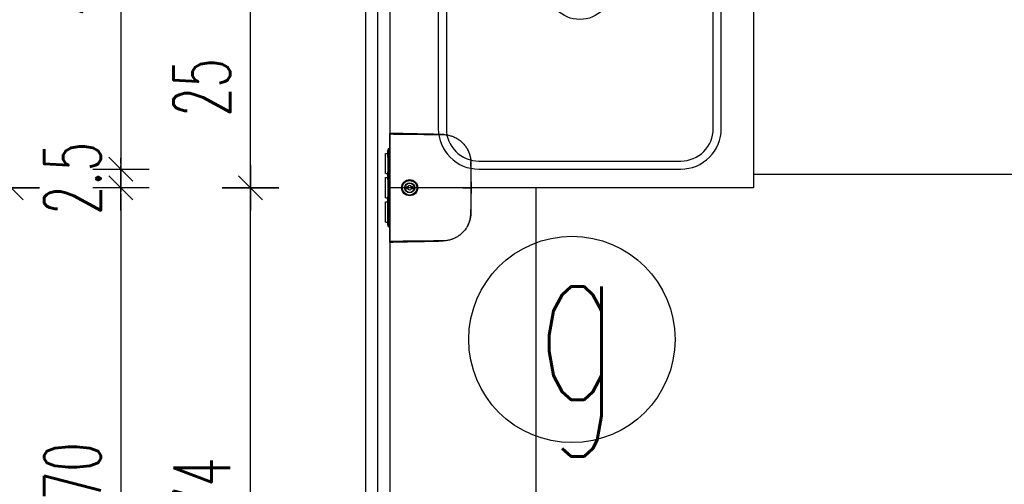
# Model space of a CAD drawing. Header units: centimetres. Extents: x -15121 to 30567, y -60641 to 0.
# Tile 228 of 256: x 10442 to 10564, y -24771 to -24714. Entities that reach past the tile are written whole.
import ezdxf

# ---------------------------------------------------------------- set-up
doc = ezdxf.new("R2010")
doc.units = ezdxf.units.CM
doc.header["$LTSCALE"] = 60
for name, color, linetype in [('AIKA oznaczenia widoków', 30, 'Continuous'), ('AIKA podłoga wc pod meble', 8, 'Continuous'), ('AIKA sanitariaty', 7, 'Continuous'), ('AIKA TYNK', 5, 'Continuous'), ('AIKA widoki wymiarowanie', 7, 'Continuous'), ('AIKA widokowe', 7, 'Continuous'), ('AIKA wymiarowanie gnaizdka rzut lobby', 7, 'Continuous'), ('AIKA ŚCIANA', 8, 'Continuous')]:
    doc.layers.add(name, color=color, linetype=linetype)
doc.layers.add('opisy', color=1, linetype='Continuous', lineweight=15)
doc.styles.add('RomanS', font='romans.shx')
doc.styles.add('wymiar', font='txt.shx', dxfattribs={"width": 0.6})
doc.dimstyles.new('Dwudziestka', dxfattribs={"dimtxt": 7, "dimasz": 0.7, "dimexe": 5, "dimexo": 0, "dimgap": 2.5, "dimtad": 1, "dimtoh": 1, "dimdec": 3, "dimrnd": 0.5, "dimdsep": 46, "dimtxsty": 'wymiar', "dimblk": 'znacznik', "dimcen": 0, "dimdle": 5, "dimse1": 1, "dimse2": 1, "dimclrd": 256, "dimclre": 256, "dimclrt": 256, "dimadec": 0, "dimazin": 0, "dimtfac": 0.4, "dimtdec": 3, "dimtix": 1, "dimtofl": 0, "dimtmove": 2, "dimatfit": 3, "dimldrblk": 'znacznik', "dimfxl": 1, "dimtolj": 1, "dimarcsym": 0})

# ---------------------------------------------------------------- blocks, each defined once
blk = doc.blocks.new('SL umywalka 45')
at = {"layer": 'AIKA sanitariaty'}
for points in [[(-17.5, -17.5), (17.5, -17.5, 0.414214), (22.5, -12.5), (22.5, 12.5, 0.414214), (17.5, 17.5), (-17.5, 17.5, 0.414214), (-22.5, 12.5), (-22.5, -12.5, 0.414214)], [(-17.5, -16.5), (17.5, -16.5, 0.414214), (21.5, -12.5), (21.5, 12.5, 0.414214), (17.5, 16.5), (-17.5, 16.5, 0.414214), (-21.5, 12.5), (-21.5, -12.5, 0.414214)]]:
    blk.add_lwpolyline(points, format="xyb", close=True, dxfattribs=at)
blk.add_circle((0, 0), 4, dxfattribs=at)
blk = doc.blocks.new('SL dozownik góra')
at = {"layer": 'AIKA widokowe'}
for p, q in [((-9.48, -0.03), (-9.48, 0.01)), ((-9.38, -0.03), (-9.38, 0.01)), ((-9.26, 0.01), (-9.37, 0.01)), ((-9.28, 0.21), (-8.58, 0.21)), ((-8.58, 0.11), (-9.28, 0.11)), ((-9.15, 0.11), (-9.15, -0.03)), ((-8.88, 0.45), (-8.88, 0.51)), ((-8.88, 0.51), (-6.38, 0.51)), ((-8.88, 0.45), (-8.88, 0.24)), ((-8.88, 0.21), (-8.88, 0.24)), ((-8.83, -0.03), (-8.83, 0.11)), ((-8.58, 0.21), (-8.48, 0.21)), ((-8.48, 0.11), (-8.58, 0.11)), ((-8.48, 0.21), (-8.38, 0.21)), ((-8.48, 0.11), (-8.48, 0.21)), ((-8.38, 0.11), (-8.48, 0.11)), ((-8.38, 0.21), (-6.58, 0.21)), ((-8.38, 0.11), (-6.58, 0.11)), ((-6.63, 0.11), (-6.63, -0.04)), ((-6.63, 0.11), (-6.63, 0.11)), ((-6.58, 0.21), (-6.48, 0.21)), ((-6.48, 0.11), (-6.58, 0.11)), ((-6.48, 0.21), (-6.38, 0.21)), ((-6.48, 0.21), (-6.48, 0.11)), ((-6.38, 0.11), (-6.48, 0.11)), ((-6.38, 0.51), (-6.38, 0.45)), ((-6.38, 0.45), (-6.38, 0.24)), ((-6.38, 0.24), (-6.38, 0.21)), ((-6.38, 0.21), (-5.75, 0.21)), ((-5.75, 0.11), (-6.38, 0.11)), ((-6.13, 0.11), (-6.13, 0.1)), ((-6.13, 0.11), (-6.13, 0.11)), ((-6.13, 0.1), (-5.72, 0.1)), ((-5.88, 0.45), (-5.88, 0.51)), ((-5.88, 0.51), (-3.38, 0.51)), ((-5.88, 0.45), (-5.88, 0.24)), ((-5.88, 0.21), (-5.88, 0.24)), ((-3.63, 0.21), (-5.75, 0.21)), ((-5.68, 0.08), (-5.57, -0.03)), ((-5.43, -0.03), (-5.61, 0.15)), ((-4.71, 0.11), (-5.57, 0.11)), ((-5.56, 0.1), (-4.93, 0.1)), ((-4.93, 0.1), (-4.93, 0.11)), ((-4.93, 0.11), (-4.93, 0.11)), ((-4.66, 0.16), (-4.85, -0.03)), ((-3.63, 0.11), (-4.31, 0.11)), ((-3.13, 0.1), (-4.3, 0.1)), ((-3.63, 0.21), (-3.43, 0.21)), ((-3.43, 0.11), (-3.63, 0.11)), ((-3.43, 0.21), (-3.23, 0.21)), ((-3.43, 0.11), (-3.43, 0.21)), ((-3.23, 0.11), (-3.43, 0.11)), ((-3.38, 0.51), (-3.38, 0.45)), ((-3.38, 0.45), (-3.38, 0.24)), ((-3.38, 0.24), (-3.38, 0.21)), ((-3.23, 0.21), (-2.88, 0.21)), ((-2.88, 0.11), (-3.23, 0.11)), ((-3.13, 0.11), (-3.13, 0.1)), ((-3.13, 0.11), (-3.13, 0.11)), ((-2.88, 0.45), (-2.88, 0.51)), ((-2.88, 0.51), (-0.38, 0.51)), ((-2.88, 0.45), (-2.88, 0.24)), ((-2.88, 0.21), (-2.88, 0.24)), ((-2.88, 0.21), (-2.78, 0.21)), ((-2.88, 0.11), (-2.78, 0.11)), ((-2.78, 0.21), (-2.68, 0.21)), ((-2.78, 0.21), (-2.78, 0.11)), ((-2.78, 0.11), (-2.68, 0.11)), ((-0.88, 0.21), (-2.68, 0.21)), ((-0.88, 0.11), (-2.68, 0.11)), ((-2.63, 0.11), (-2.63, -0.04)), ((-2.63, 0.11), (-2.63, 0.11)), ((-0.88, 0.21), (-0.78, 0.21)), ((-0.88, 0.11), (-0.78, 0.11)), ((-0.78, 0.21), (-0.68, 0.21)), ((-0.78, 0.11), (-0.78, 0.21)), ((-0.78, 0.11), (-0.68, 0.11)), ((-0.68, 0.21), (0.02, 0.21)), ((0.02, 0.11), (-0.68, 0.11)), ((-0.43, 0.11), (-0.43, -0.03)), ((-0.38, 0.51), (-0.38, 0.45)), ((-0.38, 0.45), (-0.38, 0.24)), ((-0.38, 0.24), (-0.38, 0.21)), ((-0.11, 0.11), (-0.11, -0.03)), ((0.11, 0.01), (0, 0.01)), ((0.12, 0.01), (0.12, -0.03)), ((0.22, 0.01), (0.22, -0.03)), ((-4.75, -2.24), (-4.75, -2.09)), ((-4.5, -2.09), (-4.75, -2.09)), ((-4.75, -2.26), (-4.75, -2.24)), ((-4.5, -2.24), (-4.5, -2.09)), ((-4.5, -2.24), (-4.5, -2.26)), ((-4.75, -2.73), (-4.75, -2.71)), ((-4.75, -2.89), (-4.75, -2.73)), ((-4.5, -2.89), (-4.75, -2.89)), ((-4.5, -2.71), (-4.5, -2.73)), ((-4.5, -2.89), (-4.5, -2.73)), ((-11.26, -4.31), (-11.26, -4.31)), ((2, -4.31), (2, -4.31)), ((-11.24, -5.15), (-11.24, -5.15)), ((1.98, -5.15), (1.98, -5.15)), ((-11.21, -6.37), (-11.21, -6.52)), ((-11.21, -6.38), (-11.21, -6.5))]:
    blk.add_line(p, q, dxfattribs=at)
for radius in [1, 0.9, 0.625, 0.575]:
    blk.add_circle((-4.63, -2.49), radius, dxfattribs=at)
for centre, radius, start, end in [((-9.28, 0.01), 0.2, 90, 180), ((-9.28, 0.01), 0.1, 90, 180), ((-9.37, 0), 0.009, 90, 180), ((-9.26, 0), 0.009, 0, 90), ((-5.75, 0.01), 0.2, 45, 90), ((-5.75, 0.01), 0.1, 45, 90), ((-4.59, 0.09), 0.1, 85.8328, 135), ((-4.63, -0.46), 0.65, 42.186, 85.8328), ((0, 0), 0.009, 90, 180), ((0.02, 0.01), 0.2, 0, 90), ((0.02, 0.01), 0.1, 0, 90), ((0.11, 0), 0.009, 0, 90), ((-4.63, -2.49), 0.275, 117.0357, 242.9643), ((-4.63, -2.49), 0.256, 60.7941, 119.2059), ((-4.63, -2.49), 0.275, 297.0357, 62.9643), ((-4.63, -2.49), 0.256, 240.7941, 299.2059), ((-11.24, -4.31), 0.02, 182.1155, 232.6601), ((1.98, -4.31), 0.02, 307.0927, 359.643), ((-11.22, -5.15), 0.02, 141.303, 181.3577), ((1.96, -5.15), 0.02, 358.8409, 39.0533), ((-7.68, -6.49), 3.52, 180.5, 180.9111), ((-1.57, -6.49), 3.52, 356.2472, 359.5), ((-1.57, -6.49), 3.52, 356.0961, 359.4538)]:
    blk.add_arc(centre, radius, start, end, dxfattribs=at)
for points, degree in [([(-11.35, -0.03), (-11.35, -0.03), (-11.27, -0.03)], 2), ([(-10.88, -0.04), (-11.01, -0.03), (-11.13, -0.03), (-11.26, -0.03)], 3), ([(-10.29, -0.03), (-7.46, -0.03), (-4.63, -0.03)], 2), ([(-4.63, -0.03), (-1.8, -0.03), (1.03, -0.03)], 2), ([(2, -0.03), (1.87, -0.03), (1.75, -0.03), (1.63, -0.04)], 3), ([(2.02, -0.03), (2.09, -0.03), (2.09, -0.03)], 2), ([(-0.02, -9.7), (0, -9.69), (0.01, -9.69), (0.03, -9.68)], 3)]:
    blk.add_open_spline(points, degree=degree, dxfattribs=at)
for points, knots in [([(-11.35, -0.03), (-11.35, -0.27), (-11.33, -0.75), (-11.32, -1.44), (-11.31, -2.07), (-11.29, -2.65), (-11.28, -3.16), (-11.27, -3.62), (-11.26, -4), (-11.26, -4.22), (-11.26, -4.31)], [0, 0, 0, 0, 0.174298, 0.335211, 0.482738, 0.616879, 0.737634, 0.845004, 0.938988, 1, 1, 1, 1]), ([(-11.27, -0.03), (-11.27, -0.03), (-11.27, -0.03), (-11.26, -0.03), (-11.26, -0.03), (-11.25, -0.03), (-11.24, -0.03), (-11.22, -0.03), (-11.22, -0.03), (-11.21, -0.03), (-11.2, -0.03), (-11.18, -0.03), (-11.17, -0.03), (-11.14, -0.03), (-11.12, -0.03), (-11.09, -0.03), (-11.07, -0.03), (-11.04, -0.03), (-11.04, -0.03), (-11.03, -0.03), (-11.01, -0.03), (-10.99, -0.03), (-10.96, -0.03), (-10.91, -0.03), (-10.86, -0.03), (-10.82, -0.03), (-10.81, -0.03), (-10.79, -0.03), (-10.78, -0.03), (-10.77, -0.03), (-10.76, -0.03), (-10.73, -0.03), (-10.7, -0.03), (-10.64, -0.03), (-10.61, -0.03), (-10.55, -0.03), (-10.52, -0.03), (-10.48, -0.03), (-10.47, -0.03), (-10.45, -0.03), (-10.43, -0.03), (-10.4, -0.03), (-10.36, -0.03), (-10.32, -0.03), (-10.29, -0.03)], [0, 0, 0, 0, 0.0625, 0.0625, 0.125, 0.125, 0.1875, 0.1875, 0.21875, 0.21875, 0.25, 0.25, 0.3125, 0.3125, 0.375, 0.375, 0.4375, 0.4375, 0.453125, 0.453125, 0.46875, 0.5, 0.5, 0.5625, 0.625, 0.625, 0.65625, 0.65625, 0.671875, 0.671875, 0.6875, 0.6875, 0.75, 0.75, 0.8125, 0.8125, 0.875, 0.875, 0.890625, 0.890625, 0.90625, 0.9375, 0.9375, 1, 1, 1, 1]), ([(-4.63, -10.06), (-5.26, -10.06), (-5.9, -10.06), (-6.69, -10.06), (-6.93, -10.06), (-7.21, -10.06), (-7.33, -10.06), (-7.41, -10.06), (-7.45, -10.06), (-7.53, -10.06), (-7.59, -10.06), (-7.65, -10.06), (-7.68, -10.06), (-7.7, -10.06), (-7.76, -10.06), (-7.8, -10.05), (-7.86, -10.05), (-7.88, -10.05), (-7.92, -10.05), (-7.94, -10.05), (-8.04, -10.04), (-8.12, -10.03), (-8.28, -10.01), (-8.35, -10), (-8.47, -9.97), (-8.51, -9.96), (-8.57, -9.95), (-8.58, -9.94), (-8.62, -9.93), (-8.64, -9.93), (-8.74, -9.9), (-8.81, -9.88), (-8.96, -9.82), (-9.03, -9.79), (-9.18, -9.73), (-9.25, -9.7), (-9.39, -9.63), (-9.46, -9.59), (-9.56, -9.53), (-9.59, -9.5), (-9.64, -9.47), (-9.66, -9.46), (-9.69, -9.44), (-9.71, -9.43), (-9.79, -9.37), (-9.85, -9.32), (-9.97, -9.22), (-10.03, -9.17), (-10.15, -9.07), (-10.2, -9.01), (-10.31, -8.9), (-10.36, -8.84), (-10.44, -8.74), (-10.46, -8.71), (-10.49, -8.67), (-10.5, -8.67), (-10.51, -8.65), (-10.53, -8.63), (-10.54, -8.6), (-10.6, -8.52), (-10.64, -8.46), (-10.73, -8.32), (-10.8, -8.19), (-10.87, -8.04), (-10.94, -7.9), (-10.97, -7.83), (-11.01, -7.72), (-11.02, -7.68), (-11.03, -7.63), (-11.04, -7.62), (-11.04, -7.6), (-11.05, -7.58), (-11.06, -7.55), (-11.09, -7.45), (-11.11, -7.38), (-11.14, -7.22), (-11.15, -7.15), (-11.18, -6.99), (-11.19, -6.91), (-11.2, -6.8), (-11.2, -6.76), (-11.2, -6.7), (-11.2, -6.68), (-11.2, -6.64), (-11.2, -6.62), (-11.2, -6.58), (-11.2, -6.56), (-11.21, -6.52), (-11.21, -6.49), (-11.21, -6.45), (-11.21, -6.41), (-11.21, -6.39), (-11.21, -6.33), (-11.21, -6.29), (-11.21, -6.21), (-11.21, -6.17), (-11.21, -5.98), (-11.21, -5.82), (-11.22, -5.04), (-11.23, -4.41), (-11.24, -3.16), (-11.25, -2.53), (-11.26, -1.28), (-11.27, -0.65), (-11.27, -0.03)], [0, 0, 0, 0, 0.125, 0.125, 0.15625, 0.171875, 0.179687, 0.179687, 0.1875, 0.1875, 0.195312, 0.199219, 0.199219, 0.203125, 0.203125, 0.210937, 0.210937, 0.214844, 0.214844, 0.21875, 0.21875, 0.234375, 0.234375, 0.25, 0.25, 0.257812, 0.257812, 0.261719, 0.261719, 0.265625, 0.265625, 0.28125, 0.28125, 0.296875, 0.296875, 0.3125, 0.3125, 0.328125, 0.328125, 0.335937, 0.335937, 0.339844, 0.339844, 0.34375, 0.34375, 0.359375, 0.359375, 0.375, 0.375, 0.390625, 0.390625, 0.40625, 0.40625, 0.414062, 0.414062, 0.416016, 0.416016, 0.417969, 0.421875, 0.421875, 0.4375, 0.4375, 0.453125, 0.46875, 0.46875, 0.484375, 0.484375, 0.492187, 0.492187, 0.494141, 0.494141, 0.496094, 0.5, 0.5, 0.515625, 0.515625, 0.53125, 0.53125, 0.546875, 0.546875, 0.554687, 0.554687, 0.558594, 0.558594, 0.5625, 0.5625, 0.566406, 0.566406, 0.570312, 0.574219, 0.574219, 0.578125, 0.578125, 0.585937, 0.585937, 0.59375, 0.59375, 0.625, 0.625, 0.75, 0.75, 0.875, 0.875, 1, 1, 1, 1]), ([(2.02, -0.03), (2.01, -0.65), (2, -1.28), (1.99, -2.53), (1.98, -3.16), (1.97, -4.41), (1.96, -5.04), (1.95, -5.82), (1.95, -5.98), (1.95, -6.17), (1.95, -6.21), (1.95, -6.29), (1.95, -6.33), (1.95, -6.39), (1.95, -6.41), (1.95, -6.45), (1.95, -6.49), (1.95, -6.52), (1.95, -6.56), (1.95, -6.58), (1.95, -6.62), (1.95, -6.64), (1.94, -6.68), (1.94, -6.7), (1.94, -6.76), (1.94, -6.8), (1.93, -6.91), (1.92, -6.99), (1.9, -7.15), (1.88, -7.22), (1.85, -7.38), (1.83, -7.45), (1.8, -7.55), (1.79, -7.58), (1.79, -7.6), (1.78, -7.62), (1.78, -7.63), (1.76, -7.68), (1.75, -7.72), (1.71, -7.83), (1.68, -7.9), (1.61, -8.04), (1.55, -8.19), (1.47, -8.32), (1.39, -8.46), (1.34, -8.52), (1.29, -8.6), (1.27, -8.63), (1.25, -8.65), (1.24, -8.67), (1.23, -8.67), (1.2, -8.71), (1.18, -8.74), (1.1, -8.84), (1.05, -8.9), (0.94, -9.01), (0.89, -9.07), (0.77, -9.17), (0.71, -9.22), (0.59, -9.32), (0.53, -9.37), (0.45, -9.43), (0.43, -9.44), (0.4, -9.46), (0.38, -9.47), (0.33, -9.5), (0.3, -9.53), (0.2, -9.59), (0.13, -9.63), (-0.01, -9.7), (-0.08, -9.73), (-0.22, -9.79), (-0.3, -9.82), (-0.45, -9.88), (-0.52, -9.9), (-0.62, -9.93), (-0.64, -9.93), (-0.67, -9.94), (-0.69, -9.95), (-0.75, -9.96), (-0.79, -9.97), (-0.91, -10), (-0.98, -10.01), (-1.14, -10.03), (-1.22, -10.04), (-1.32, -10.05), (-1.34, -10.05), (-1.38, -10.05), (-1.39, -10.05), (-1.45, -10.05), (-1.49, -10.06), (-1.55, -10.06), (-1.57, -10.06), (-1.61, -10.06), (-1.67, -10.06), (-1.73, -10.06), (-1.81, -10.06), (-1.85, -10.06), (-1.93, -10.06), (-2.05, -10.06), (-2.33, -10.06), (-2.57, -10.06), (-3.36, -10.06), (-3.99, -10.06), (-4.63, -10.06)], [0, 0, 0, 0, 0.125, 0.125, 0.25, 0.25, 0.375, 0.375, 0.40625, 0.40625, 0.414063, 0.414063, 0.421875, 0.421875, 0.425781, 0.425781, 0.429688, 0.433594, 0.433594, 0.4375, 0.4375, 0.441406, 0.441406, 0.445313, 0.445313, 0.453125, 0.453125, 0.46875, 0.46875, 0.484375, 0.484375, 0.5, 0.5, 0.503906, 0.505859, 0.505859, 0.507813, 0.507813, 0.515625, 0.515625, 0.53125, 0.53125, 0.546875, 0.5625, 0.5625, 0.578125, 0.578125, 0.582031, 0.583984, 0.583984, 0.585938, 0.585938, 0.59375, 0.59375, 0.609375, 0.609375, 0.625, 0.625, 0.640625, 0.640625, 0.65625, 0.65625, 0.660156, 0.660156, 0.664063, 0.664063, 0.671875, 0.671875, 0.6875, 0.6875, 0.703125, 0.703125, 0.71875, 0.71875, 0.734375, 0.734375, 0.738281, 0.738281, 0.742188, 0.742188, 0.75, 0.75, 0.765625, 0.765625, 0.78125, 0.78125, 0.785156, 0.785156, 0.789063, 0.789063, 0.796875, 0.796875, 0.800781, 0.800781, 0.804688, 0.8125, 0.8125, 0.820313, 0.820313, 0.828125, 0.84375, 0.875, 0.875, 1, 1, 1, 1]), ([(1.03, -0.03), (1.07, -0.03), (1.1, -0.03), (1.15, -0.03), (1.17, -0.03), (1.19, -0.03), (1.21, -0.03), (1.22, -0.03), (1.26, -0.03), (1.29, -0.03), (1.35, -0.03), (1.38, -0.03), (1.44, -0.03), (1.47, -0.03), (1.5, -0.03), (1.51, -0.03), (1.52, -0.03), (1.53, -0.03), (1.55, -0.03), (1.56, -0.03), (1.6, -0.03), (1.66, -0.03), (1.7, -0.03), (1.74, -0.03), (1.75, -0.03), (1.77, -0.03), (1.78, -0.03), (1.78, -0.03), (1.81, -0.03), (1.83, -0.03), (1.86, -0.03), (1.88, -0.03), (1.91, -0.03), (1.93, -0.03), (1.94, -0.03), (1.95, -0.03), (1.96, -0.03), (1.97, -0.03), (1.98, -0.03), (1.99, -0.03), (2, -0.03), (2.01, -0.03), (2.01, -0.03), (2.02, -0.03), (2.02, -0.03)], [0, 0, 0, 0, 0.0625, 0.0625, 0.09375, 0.109375, 0.109375, 0.125, 0.125, 0.1875, 0.1875, 0.25, 0.25, 0.3125, 0.3125, 0.328125, 0.328125, 0.34375, 0.34375, 0.375, 0.375, 0.4375, 0.5, 0.5, 0.53125, 0.546875, 0.546875, 0.5625, 0.5625, 0.625, 0.625, 0.6875, 0.6875, 0.75, 0.75, 0.78125, 0.78125, 0.8125, 0.8125, 0.875, 0.875, 0.9375, 0.9375, 1, 1, 1, 1]), ([(2, -4.31), (2, -4.28), (2, -4.08), (2.01, -3.68), (2.02, -3.07), (2.04, -2.41), (2.06, -1.67), (2.07, -0.87), (2.09, -0.32), (2.09, -0.03)], [0, 0, 0, 0, 0.017073, 0.142038, 0.282546, 0.438596, 0.610188, 0.797323, 1, 1, 1, 1]), ([(-11.25, -4.31), (-11.25, -4.31), (-11.25, -4.31), (-11.25, -4.31), (-11.25, -4.31), (-11.25, -4.31), (-11.25, -4.31), (-11.25, -4.31), (-11.25, -4.32), (-11.25, -4.32), (-11.25, -4.33), (-11.25, -4.34), (-11.25, -4.34), (-11.25, -4.35), (-11.25, -4.35), (-11.25, -4.36), (-11.25, -4.38), (-11.25, -4.39), (-11.25, -4.41), (-11.25, -4.41), (-11.24, -4.42), (-11.24, -4.42), (-11.24, -4.43), (-11.24, -4.44), (-11.24, -4.45), (-11.24, -4.47), (-11.24, -4.49), (-11.24, -4.52), (-11.24, -4.53), (-11.24, -4.53), (-11.24, -4.54), (-11.24, -4.54), (-11.24, -4.55), (-11.24, -4.56), (-11.24, -4.58), (-11.24, -4.6), (-11.24, -4.63), (-11.24, -4.65), (-11.24, -4.66), (-11.24, -4.67), (-11.24, -4.68), (-11.24, -4.68), (-11.24, -4.7), (-11.24, -4.71), (-11.24, -4.74), (-11.24, -4.75), (-11.24, -4.78), (-11.24, -4.79), (-11.24, -4.82), (-11.24, -4.82), (-11.24, -4.84), (-11.24, -4.84), (-11.24, -4.86), (-11.24, -4.89), (-11.24, -4.91), (-11.23, -4.93), (-11.23, -4.94), (-11.23, -4.95), (-11.23, -4.95), (-11.23, -4.95), (-11.23, -4.97), (-11.23, -4.99), (-11.23, -5.01), (-11.23, -5.03), (-11.23, -5.04), (-11.23, -5.05), (-11.23, -5.06), (-11.23, -5.06), (-11.23, -5.07), (-11.23, -5.07), (-11.23, -5.08), (-11.23, -5.1), (-11.23, -5.11), (-11.23, -5.12), (-11.23, -5.12), (-11.23, -5.12), (-11.23, -5.12), (-11.23, -5.13), (-11.23, -5.13), (-11.23, -5.13), (-11.23, -5.14), (-11.23, -5.14), (-11.23, -5.15), (-11.23, -5.15), (-11.23, -5.15)], [0, 0, 0, 0, 0.03125, 0.03125, 0.039062, 0.039062, 0.046875, 0.0625, 0.0625, 0.09375, 0.125, 0.125, 0.140625, 0.140625, 0.15625, 0.15625, 0.1875, 0.21875, 0.21875, 0.234375, 0.242187, 0.242187, 0.25, 0.25, 0.28125, 0.28125, 0.3125, 0.34375, 0.34375, 0.351562, 0.351562, 0.359375, 0.359375, 0.375, 0.375, 0.40625, 0.4375, 0.4375, 0.453125, 0.460937, 0.460937, 0.46875, 0.46875, 0.5, 0.5, 0.53125, 0.53125, 0.5625, 0.5625, 0.578125, 0.578125, 0.59375, 0.59375, 0.625, 0.65625, 0.65625, 0.671875, 0.671875, 0.679687, 0.679687, 0.6875, 0.71875, 0.75, 0.75, 0.78125, 0.78125, 0.789062, 0.789062, 0.796875, 0.8125, 0.8125, 0.84375, 0.875, 0.875, 0.890625, 0.890625, 0.898437, 0.898437, 0.90625, 0.90625, 0.9375, 0.96875, 0.96875, 1, 1, 1, 1]), ([(-11.24, -5.15), (-11.24, -5.15), (-11.24, -5.15), (-11.24, -5.14), (-11.24, -5.14), (-11.24, -5.14), (-11.24, -5.14), (-11.24, -5.14), (-11.24, -5.14), (-11.24, -5.13), (-11.24, -5.12), (-11.24, -5.11), (-11.24, -5.11), (-11.24, -5.1), (-11.24, -5.1), (-11.24, -5.09), (-11.24, -5.08), (-11.24, -5.06), (-11.24, -5.05), (-11.24, -5.04), (-11.24, -5.03), (-11.24, -5.03), (-11.24, -5.03), (-11.24, -5.01), (-11.24, -5), (-11.24, -4.98), (-11.24, -4.96), (-11.24, -4.94), (-11.24, -4.92), (-11.24, -4.92), (-11.24, -4.91), (-11.24, -4.91), (-11.24, -4.9), (-11.24, -4.89), (-11.24, -4.87), (-11.24, -4.85), (-11.24, -4.82), (-11.24, -4.8), (-11.24, -4.79), (-11.24, -4.78), (-11.24, -4.77), (-11.24, -4.77), (-11.24, -4.75), (-11.24, -4.74), (-11.25, -4.71), (-11.25, -4.7), (-11.25, -4.67), (-11.25, -4.66), (-11.25, -4.64), (-11.25, -4.63), (-11.25, -4.62), (-11.25, -4.61), (-11.25, -4.59), (-11.25, -4.57), (-11.25, -4.54), (-11.25, -4.52), (-11.25, -4.52), (-11.25, -4.51), (-11.25, -4.5), (-11.25, -4.5), (-11.25, -4.48), (-11.25, -4.46), (-11.25, -4.44), (-11.25, -4.42), (-11.25, -4.41), (-11.25, -4.4), (-11.25, -4.4), (-11.25, -4.39), (-11.25, -4.39), (-11.25, -4.38), (-11.25, -4.37), (-11.25, -4.36), (-11.25, -4.34), (-11.25, -4.34), (-11.25, -4.33), (-11.25, -4.33), (-11.25, -4.33), (-11.25, -4.33), (-11.25, -4.33), (-11.25, -4.32), (-11.25, -4.31), (-11.25, -4.31), (-11.25, -4.31), (-11.25, -4.31), (-11.25, -4.31)], [0, 0, 0, 0, 0.023159, 0.023159, 0.031037, 0.031037, 0.038915, 0.05467, 0.05467, 0.086181, 0.117692, 0.117692, 0.133448, 0.133448, 0.149203, 0.149203, 0.180714, 0.212225, 0.212225, 0.227981, 0.235858, 0.235858, 0.243736, 0.243736, 0.275247, 0.275247, 0.306758, 0.338269, 0.338269, 0.346147, 0.346147, 0.354025, 0.354025, 0.36978, 0.36978, 0.401291, 0.432802, 0.432802, 0.448558, 0.456435, 0.456435, 0.464313, 0.464313, 0.495824, 0.495824, 0.527335, 0.527335, 0.558846, 0.558846, 0.574602, 0.574602, 0.590357, 0.590357, 0.621868, 0.653379, 0.653379, 0.669135, 0.669135, 0.677012, 0.677012, 0.68489, 0.716401, 0.747912, 0.747912, 0.779423, 0.779423, 0.787301, 0.787301, 0.795179, 0.810934, 0.810934, 0.842445, 0.873956, 0.873956, 0.889712, 0.889712, 0.897589, 0.897589, 0.905467, 0.905467, 0.936978, 0.968489, 0.968489, 1, 1, 1, 1]), ([(1.97, -5.15), (1.97, -5.15), (1.97, -5.15), (1.97, -5.14), (1.97, -5.14), (1.97, -5.13), (1.97, -5.13), (1.97, -5.13), (1.97, -5.12), (1.97, -5.12), (1.97, -5.12), (1.97, -5.12), (1.97, -5.11), (1.97, -5.1), (1.97, -5.08), (1.97, -5.07), (1.97, -5.07), (1.97, -5.06), (1.97, -5.06), (1.97, -5.05), (1.98, -5.04), (1.98, -5.03), (1.98, -5.01), (1.98, -4.99), (1.98, -4.97), (1.98, -4.95), (1.98, -4.95), (1.98, -4.95), (1.98, -4.94), (1.98, -4.93), (1.98, -4.91), (1.98, -4.89), (1.98, -4.86), (1.98, -4.84), (1.98, -4.84), (1.98, -4.82), (1.98, -4.82), (1.98, -4.79), (1.98, -4.78), (1.98, -4.75), (1.98, -4.74), (1.98, -4.71), (1.98, -4.7), (1.98, -4.68), (1.98, -4.68), (1.98, -4.67), (1.98, -4.66), (1.98, -4.65), (1.98, -4.63), (1.98, -4.6), (1.98, -4.58), (1.98, -4.56), (1.98, -4.55), (1.98, -4.54), (1.98, -4.54), (1.98, -4.53), (1.98, -4.53), (1.98, -4.52), (1.99, -4.49), (1.99, -4.47), (1.99, -4.45), (1.99, -4.44), (1.99, -4.43), (1.99, -4.42), (1.99, -4.42), (1.99, -4.41), (1.99, -4.41), (1.99, -4.39), (1.99, -4.38), (1.99, -4.36), (1.99, -4.35), (1.99, -4.35), (1.99, -4.34), (1.99, -4.34), (1.99, -4.33), (1.99, -4.32), (1.99, -4.32), (1.99, -4.31), (1.99, -4.31), (1.99, -4.31), (1.99, -4.31), (1.99, -4.31), (1.99, -4.31), (1.99, -4.31), (1.99, -4.31)], [0, 0, 0, 0, 0.03125, 0.03125, 0.0625, 0.09375, 0.09375, 0.101563, 0.101563, 0.109375, 0.109375, 0.125, 0.125, 0.15625, 0.1875, 0.1875, 0.203125, 0.210938, 0.210938, 0.21875, 0.21875, 0.25, 0.25, 0.28125, 0.3125, 0.320313, 0.320313, 0.328125, 0.328125, 0.34375, 0.34375, 0.375, 0.40625, 0.40625, 0.421875, 0.421875, 0.4375, 0.4375, 0.46875, 0.46875, 0.5, 0.5, 0.53125, 0.53125, 0.539063, 0.539063, 0.546875, 0.5625, 0.5625, 0.59375, 0.625, 0.625, 0.640625, 0.640625, 0.648438, 0.648438, 0.65625, 0.65625, 0.6875, 0.71875, 0.71875, 0.75, 0.75, 0.757813, 0.757813, 0.765625, 0.78125, 0.78125, 0.8125, 0.84375, 0.84375, 0.859375, 0.859375, 0.875, 0.875, 0.90625, 0.9375, 0.9375, 0.953125, 0.960938, 0.960938, 0.96875, 0.96875, 1, 1, 1, 1]), ([(2, -4.31), (2, -4.31), (2, -4.31), (2, -4.31), (2, -4.31), (2, -4.32), (2, -4.33), (2, -4.33), (2, -4.33), (2, -4.33), (2, -4.33), (2, -4.34), (2, -4.34), (2, -4.36), (1.99, -4.37), (1.99, -4.38), (1.99, -4.39), (1.99, -4.39), (1.99, -4.4), (1.99, -4.4), (1.99, -4.41), (1.99, -4.42), (1.99, -4.44), (1.99, -4.46), (1.99, -4.48), (1.99, -4.5), (1.99, -4.5), (1.99, -4.51), (1.99, -4.52), (1.99, -4.52), (1.99, -4.54), (1.99, -4.57), (1.99, -4.59), (1.99, -4.61), (1.99, -4.62), (1.99, -4.63), (1.99, -4.64), (1.99, -4.66), (1.99, -4.67), (1.99, -4.7), (1.99, -4.71), (1.99, -4.74), (1.99, -4.75), (1.99, -4.77), (1.99, -4.77), (1.99, -4.78), (1.99, -4.79), (1.99, -4.8), (1.98, -4.82), (1.98, -4.85), (1.98, -4.87), (1.98, -4.89), (1.98, -4.9), (1.98, -4.91), (1.98, -4.91), (1.98, -4.92), (1.98, -4.92), (1.98, -4.94), (1.98, -4.96), (1.98, -4.98), (1.98, -5), (1.98, -5.01), (1.98, -5.03), (1.98, -5.03), (1.98, -5.03), (1.98, -5.04), (1.98, -5.05), (1.98, -5.06), (1.98, -5.08), (1.98, -5.09), (1.98, -5.1), (1.98, -5.1), (1.98, -5.11), (1.98, -5.11), (1.98, -5.12), (1.98, -5.13), (1.98, -5.14), (1.98, -5.14), (1.98, -5.14), (1.98, -5.14), (1.98, -5.14), (1.98, -5.14), (1.98, -5.15), (1.98, -5.15), (1.98, -5.15)], [0, 0, 0, 0, 0.03178, 0.03178, 0.063561, 0.095341, 0.095341, 0.103286, 0.103286, 0.111231, 0.111231, 0.127121, 0.127121, 0.158902, 0.190682, 0.190682, 0.206572, 0.214517, 0.214517, 0.222462, 0.222462, 0.254243, 0.254243, 0.286023, 0.317803, 0.325748, 0.325748, 0.333693, 0.333693, 0.349583, 0.349583, 0.381364, 0.413144, 0.413144, 0.429034, 0.429034, 0.444924, 0.444924, 0.476705, 0.476705, 0.508485, 0.508485, 0.540265, 0.540265, 0.54821, 0.54821, 0.556156, 0.572046, 0.572046, 0.603826, 0.635606, 0.635606, 0.651496, 0.651496, 0.659442, 0.659442, 0.667387, 0.667387, 0.699167, 0.730947, 0.730947, 0.762728, 0.762728, 0.770673, 0.770673, 0.778618, 0.794508, 0.794508, 0.826288, 0.858069, 0.858069, 0.873959, 0.873959, 0.889849, 0.889849, 0.921629, 0.953409, 0.953409, 0.9693, 0.977245, 0.977245, 0.98519, 0.98519, 1, 1, 1, 1]), ([(-11.24, -5.15), (-11.24, -5.15), (-11.24, -5.18), (-11.23, -5.23), (-11.23, -5.29), (-11.23, -5.35), (-11.23, -5.43), (-11.23, -5.52), (-11.23, -5.6), (-11.22, -5.68), (-11.22, -5.77), (-11.22, -5.85), (-11.22, -5.93), (-11.22, -6.01), (-11.22, -6.08), (-11.21, -6.15), (-11.21, -6.22), (-11.21, -6.28), (-11.21, -6.34), (-11.21, -6.4), (-11.21, -6.45), (-11.21, -6.5), (-11.21, -6.55), (-11.2, -6.58), (-11.2, -6.61), (-11.2, -6.62)], [0, 0, 0, 0, 0.001486, 0.007177, 0.011069, 0.015278, 0.025345, 0.038385, 0.054841, 0.074931, 0.098773, 0.130706, 0.167697, 0.209788, 0.257008, 0.309376, 0.366907, 0.429612, 0.497499, 0.570576, 0.648846, 0.732314, 0.820984, 0.914859, 1, 1, 1, 1]), ([(1.95, -6.62), (1.95, -6.62), (1.95, -6.61), (1.95, -6.6), (1.95, -6.58), (1.95, -6.56), (1.95, -6.55), (1.95, -6.53), (1.95, -6.5), (1.95, -6.48), (1.95, -6.46), (1.95, -6.43), (1.95, -6.4), (1.95, -6.37), (1.95, -6.34), (1.95, -6.31), (1.95, -6.28), (1.95, -6.24), (1.95, -6.21), (1.96, -6.18), (1.96, -6.16), (1.96, -6.14), (1.96, -6.13), (1.96, -6.11), (1.96, -6.08), (1.96, -6.02), (1.96, -5.94), (1.96, -5.83), (1.97, -5.66), (1.97, -5.43), (1.98, -5.24), (1.98, -5.15)], [0, 0, 0, 0, 0.083134, 0.174265, 0.26017, 0.340849, 0.416304, 0.486534, 0.551541, 0.611325, 0.665887, 0.71523, 0.759355, 0.798265, 0.831967, 0.860466, 0.881145, 0.897866, 0.910656, 0.919582, 0.922656, 0.924885, 0.92574, 0.92648, 0.928779, 0.933035, 0.939253, 0.947434, 0.957578, 0.977893, 1, 1, 1, 1]), ([(-9.29, -9.68), (-9.17, -9.74), (-8.93, -9.84), (-8.56, -9.96), (-8.17, -10.03), (-7.78, -10.06), (-7.38, -10.07), (-6.33, -10.1), (-5.42, -10.12), (-4.63, -10.12)], [0, 0, 0, 0, 0.083303, 0.166609, 0.249917, 0.333224, 0.416576, 0.499923, 1, 1, 1, 1]), ([(-4.63, -9.07), (-4.63, -9.1), (-4.63, -9.14), (-4.63, -9.2), (-4.63, -9.23), (-4.63, -9.3), (-4.63, -9.33), (-4.63, -9.37), (-4.63, -9.37), (-4.63, -9.39), (-4.63, -9.4), (-4.63, -9.42), (-4.63, -9.44), (-4.63, -9.48), (-4.63, -9.54), (-4.63, -9.59), (-4.63, -9.63), (-4.63, -9.65), (-4.63, -9.67), (-4.63, -9.68), (-4.63, -9.69), (-4.63, -9.69), (-4.63, -9.7), (-4.63, -9.72), (-4.63, -9.75), (-4.63, -9.79), (-4.63, -9.82), (-4.63, -9.86), (-4.63, -9.88), (-4.63, -9.9), (-4.63, -9.91), (-4.63, -9.91), (-4.63, -9.92), (-4.63, -9.92), (-4.63, -9.93), (-4.63, -9.94), (-4.63, -9.96), (-4.63, -9.99), (-4.63, -10.01), (-4.63, -10.02), (-4.63, -10.03), (-4.63, -10.03), (-4.63, -10.04), (-4.63, -10.04), (-4.63, -10.04), (-4.63, -10.05), (-4.63, -10.06), (-4.63, -10.06), (-4.63, -10.06)], [0, 0, 0, 0, 0.0625, 0.0625, 0.125, 0.125, 0.1875, 0.1875, 0.203125, 0.203125, 0.21875, 0.21875, 0.25, 0.25, 0.3125, 0.375, 0.375, 0.40625, 0.40625, 0.421875, 0.429687, 0.429687, 0.4375, 0.4375, 0.5, 0.5, 0.5625, 0.5625, 0.625, 0.625, 0.640625, 0.648438, 0.648438, 0.65625, 0.65625, 0.6875, 0.6875, 0.75, 0.8125, 0.8125, 0.84375, 0.84375, 0.859375, 0.859375, 0.875, 0.875, 0.9375, 1, 1, 1, 1]), ([(-4.63, -10.12), (-3.84, -10.12), (-2.92, -10.1), (-1.88, -10.07), (-1.6, -10.06), (-1.45, -10.05), (-1.44, -10.05)], [0, 0, 0, 0, 0.740066, 0.863413, 0.986765, 1, 1, 1, 1])]:
    blk.add_open_spline(points, degree=3, knots=knots, dxfattribs=at)
blk = doc.blocks.new('znacznik')
at = {"color": 0}
for points in [[(0, -5), (0, 5)], [(-4, 0), (4, 0)]]:
    blk.add_lwpolyline(points, dxfattribs=at)
at = {"color": 1}
blk.add_lwpolyline([(-2.12, -2.12), (2.12, 2.12)], dxfattribs=at)
blk = doc.blocks.new('*D6499')
at = {"layer": 'AIKA widoki wymiarowanie', "lineweight": -2, "transparency": 16777216}
blk.add_line((10470.94, -24807.82), (10470.94, -24735.3), dxfattribs=at)
at = {"layer": 'Defpoints', "color": 0, "transparency": 16777216}
for p in [(10470.94, -24734.6), (10493.66, -24734.6), (10488.17, -24808.52)]:
    blk.add_point(p, dxfattribs=at)
at = {"layer": 'AIKA widoki wymiarowanie', "lineweight": -2, "transparency": 16777216, "xscale": 0.7, "yscale": 0.7, "zscale": 0.7}
for p, rotation in [((10470.94, -24734.6), 90), ((10470.94, -24808.52), 270)]:
    blk.add_blockref('znacznik', p, dxfattribs=dict(at, rotation=rotation))
at = {"layer": 'AIKA widoki wymiarowanie', "transparency": 16777216, "insert": (10464.94, -24771.56), "char_height": 7, "attachment_point": 5, "rotation": 90, "style": 'wymiar'}
blk.add_mtext('\\A1;74', dxfattribs=at)
blk = doc.blocks.new('*D6500')
at = {"layer": 'AIKA widoki wymiarowanie', "lineweight": -2, "transparency": 16777216}
blk.add_line((10470.94, -24733.9), (10470.94, -24710.5), dxfattribs=at)
at = {"layer": 'Defpoints', "color": 0, "transparency": 16777216}
for p in [(10470.94, -24709.8), (10488.42, -24709.8), (10493.66, -24734.6)]:
    blk.add_point(p, dxfattribs=at)
at = {"layer": 'AIKA widoki wymiarowanie', "lineweight": -2, "transparency": 16777216, "xscale": 0.7, "yscale": 0.7, "zscale": 0.7}
for p, rotation in [((10470.94, -24709.8), 90), ((10470.94, -24734.6), 270)]:
    blk.add_blockref('znacznik', p, dxfattribs=dict(at, rotation=rotation))
at = {"layer": 'AIKA widoki wymiarowanie', "transparency": 16777216, "insert": (10464.94, -24722.2), "char_height": 7, "attachment_point": 5, "rotation": 90, "style": 'wymiar'}
blk.add_mtext('\\A1;25', dxfattribs=at)
blk = doc.blocks.new('*D6509')
at = {"layer": 'AIKA widoki wymiarowanie', "lineweight": -2, "transparency": 16777216}
blk.add_line((10454.93, -24688), (10454.93, -24731.6), dxfattribs=at)
at = {"layer": 'Defpoints', "color": 0, "transparency": 16777216}
for p in [(10504.86, -24687.3), (10454.93, -24732.3), (10508.39, -24732.3)]:
    blk.add_point(p, dxfattribs=at)
at = {"layer": 'AIKA widoki wymiarowanie', "lineweight": -2, "transparency": 16777216, "xscale": 0.7, "yscale": 0.7, "zscale": 0.7}
for p, rotation in [((10454.93, -24687.3), 90), ((10454.93, -24732.3), 270)]:
    blk.add_blockref('znacznik', p, dxfattribs=dict(at, rotation=rotation))
at = {"layer": 'AIKA widoki wymiarowanie', "transparency": 16777216, "insert": (10448.93, -24709.8), "char_height": 7, "attachment_point": 5, "rotation": 90, "style": 'wymiar'}
blk.add_mtext('\\A1;45', dxfattribs=at)
blk = doc.blocks.new('*D6510')
at = {"layer": 'AIKA widoki wymiarowanie', "lineweight": -2, "transparency": 16777216}
for p, q in [((10454.93, -24731.6), (10454.93, -24730.9)), ((10454.93, -24735.3), (10454.93, -24736))]:
    blk.add_line(p, q, dxfattribs=at)
at = {"layer": 'Defpoints', "color": 0, "transparency": 16777216}
for p in [(10508.39, -24732.3), (10454.93, -24734.6), (10508.83, -24734.6)]:
    blk.add_point(p, dxfattribs=at)
at = {"layer": 'AIKA widoki wymiarowanie', "lineweight": -2, "transparency": 16777216, "xscale": 0.7, "yscale": 0.7, "zscale": 0.7}
for p, rotation in [((10454.93, -24732.3), 270), ((10454.93, -24734.6), 90)]:
    blk.add_blockref('znacznik', p, dxfattribs=dict(at, rotation=rotation))
at = {"layer": 'AIKA widoki wymiarowanie', "transparency": 16777216, "insert": (10448.93, -24733.45), "char_height": 7, "attachment_point": 5, "rotation": 90, "style": 'wymiar'}
blk.add_mtext('\\A1;2.5', dxfattribs=at)
blk = doc.blocks.new('*D6511')
at = {"layer": 'AIKA widoki wymiarowanie', "lineweight": -2, "transparency": 16777216}
blk.add_line((10454.93, -24735.3), (10454.93, -24804.1), dxfattribs=at)
at = {"layer": 'Defpoints', "color": 0, "transparency": 16777216}
for p in [(10508.83, -24734.6), (10454.93, -24804.8), (10511.8, -24804.8)]:
    blk.add_point(p, dxfattribs=at)
at = {"layer": 'AIKA widoki wymiarowanie', "lineweight": -2, "transparency": 16777216, "xscale": 0.7, "yscale": 0.7, "zscale": 0.7}
for p, rotation in [((10454.93, -24734.6), 90), ((10454.93, -24804.8), 270)]:
    blk.add_blockref('znacznik', p, dxfattribs=dict(at, rotation=rotation))
at = {"layer": 'AIKA widoki wymiarowanie', "transparency": 16777216, "insert": (10448.93, -24769.7), "char_height": 7, "attachment_point": 5, "rotation": 90, "style": 'wymiar'}
blk.add_mtext('\\A1;70', dxfattribs=at)
blk = doc.blocks.new('*D6517')
at = {"layer": 'AIKA widoki wymiarowanie', "lineweight": -2, "transparency": 16777216}
blk.add_line((10441.34, -24804.1), (10441.34, -24735.3), dxfattribs=at)
at = {"layer": 'Defpoints', "color": 0, "transparency": 16777216}
for p in [(10441.34, -24734.6), (10533.17, -24734.6), (10533.25, -24804.8)]:
    blk.add_point(p, dxfattribs=at)
at = {"layer": 'AIKA widoki wymiarowanie', "lineweight": -2, "transparency": 16777216, "xscale": 0.7, "yscale": 0.7, "zscale": 0.7}
for p, rotation in [((10441.34, -24734.6), 90), ((10441.34, -24804.8), 270)]:
    blk.add_blockref('znacznik', p, dxfattribs=dict(at, rotation=rotation))
at = {"layer": 'AIKA widoki wymiarowanie', "transparency": 16777216, "insert": (10435.34, -24769.7), "char_height": 7, "attachment_point": 5, "rotation": 90, "style": 'wymiar'}
blk.add_mtext('\\A1;70', dxfattribs=at)
blk = doc.blocks.new('*D6518')
at = {"layer": 'AIKA widoki wymiarowanie', "lineweight": -2, "transparency": 16777216}
blk.add_line((10441.34, -24733.9), (10441.34, -24673.5), dxfattribs=at)
at = {"layer": 'Defpoints', "color": 0, "transparency": 16777216}
for p in [(10441.34, -24672.8), (10488.17, -24672.8), (10533.17, -24734.6)]:
    blk.add_point(p, dxfattribs=at)
at = {"layer": 'AIKA widoki wymiarowanie', "lineweight": -2, "transparency": 16777216, "xscale": 0.7, "yscale": 0.7, "zscale": 0.7}
for p, rotation in [((10441.34, -24672.8), 90), ((10441.34, -24734.6), 270)]:
    blk.add_blockref('znacznik', p, dxfattribs=dict(at, rotation=rotation))
at = {"layer": 'AIKA widoki wymiarowanie', "transparency": 16777216, "insert": (10435.34, -24703.7), "char_height": 7, "attachment_point": 5, "rotation": 90, "style": 'wymiar'}
blk.add_mtext('\\A1;62', dxfattribs=at)

msp = doc.modelspace()

# ---------------------------------------------------------------- linework, layer by layer
at = {"layer": 'AIKA oznaczenia widoków'}
msp.add_circle((10510.693, -24753.3632, -256.2), 12.7586, dxfattribs=at)
at = {"layer": 'AIKA podłoga wc pod meble'}
for p, q in [((11014.3909, -24732.9572), (10533.1672, -24732.9572)), ((10506.2672, -24804.8018), (10506.2672, -24734.6018))]:
    msp.add_line(p, q, dxfattribs=at)
at = {"layer": 'AIKA TYNK'}
msp.add_line((10486.6672, -24671.3018), (10486.6672, -24832.8018), dxfattribs=at)
at = {"layer": 'AIKA widokowe'}
for p, q in [((10488.1672, -24672.8018), (10488.1672, -24831.3018)), ((10533.1672, -24672.8018), (10533.1672, -24734.6018)), ((10533.1672, -24734.6018), (10488.1672, -24734.6018))]:
    msp.add_line(p, q, dxfattribs=at)
at = {"layer": 'AIKA wymiarowanie gnaizdka rzut lobby', "color": 8}
msp.add_lwpolyline([(10550.6671, -24669.8018), (10485.1672, -24669.8018), (10485.1672, -24832.8018), (10508.1672, -24832.8018), (10508.1672, -24852.8018), (10734.3304, -24852.8018), (10734.3304, -24780.8018)], dxfattribs=at)
at = {"layer": 'AIKA ŚCIANA'}
msp.add_line((10485.1672, -24669.8018), (10485.1672, -24852.8018), dxfattribs=at)
at = {"layer": 'opisy'}
msp.add_line((10485.1672, -24731.8018), (10485.1672, -24687.8018), dxfattribs=at)

# ---------------------------------------------------------------- block references
at = {"layer": 'AIKA widokowe', "color": 8, "rotation": 270}
msp.add_blockref('SL umywalka 45', (10511.6672, -24709.8018), dxfattribs=at)
at = {"layer": 'AIKA widokowe', "color": 6, "rotation": 89.99999999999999}
msp.add_blockref('SL dozownik góra', (10488.1412, -24729.9728), dxfattribs=at)

# ---------------------------------------------------------------- texts
at = {"layer": 'AIKA oznaczenia widoków', "insert": (10506.2672, -24739.8287), "char_height": 21, "width": 498.713923, "attachment_point": 1, "style": 'RomanS'}
msp.add_mtext('{\\W0.6;g}', dxfattribs=at)

# ---------------------------------------------------------------- dimensions: what is measured, and where the dimension line sits
at = {"layer": 'AIKA widoki wymiarowanie'}
for base, p1, p2, picture, middle in [((10441.3353, -24672.8018), (10533.1672, -24734.6018), (10488.1672, -24672.8018), '*D6518', (10435.3353, -24703.7018)), ((10454.9333, -24732.3018), (10504.8593, -24687.3018), (10508.391, -24732.3018), '*D6509', (10448.9333, -24709.8018)), ((10470.9428, -24709.8018), (10493.658, -24734.6018), (10488.4222, -24709.8018), '*D6500', (10464.9428, -24722.2018)), ((10454.9333, -24734.6018), (10508.391, -24732.3018), (10508.8325, -24734.6018), '*D6510', (10448.9333, -24733.4518)), ((10441.3353, -24734.6018), (10533.2466, -24804.8018), (10533.1672, -24734.6018), '*D6517', (10435.3353, -24769.7018)), ((10454.9333, -24804.8018), (10508.8325, -24734.6018), (10511.8003, -24804.8018), '*D6511', (10448.9333, -24769.7018)), ((10470.9428, -24734.6018), (10488.1672, -24808.5165), (10493.658, -24734.6018), '*D6499', (10464.9428, -24771.5591))]:
    dim = msp.add_linear_dim(base=base, p1=p1, p2=p2, angle=90, dimstyle='Dwudziestka', dxfattribs=at)
    dim.commit()
    dim.dimension.update_dxf_attribs({"geometry": picture, "text_midpoint": middle})

doc.saveas('drawing.dxf')
